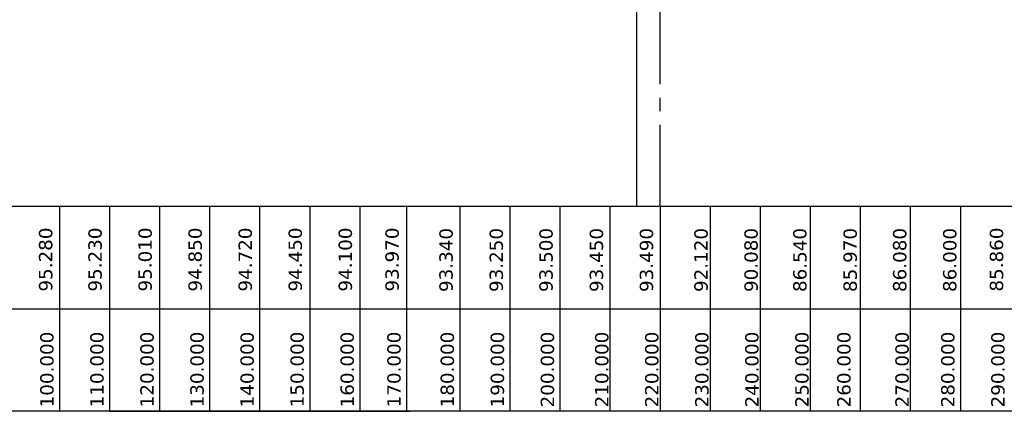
# Model space of a CAD drawing. Header units: feet. Extents: x -7746059455 to -3872629402, y -13315170765 to -6657188523.
# Tile 16 of 52: x -3873309925 to -3873291483, y -6657593310 to -6657585975. Entities that reach past the tile are written whole.
import ezdxf

# ---------------------------------------------------------------- set-up
doc = ezdxf.new("R2010")
doc.units = ezdxf.units.FT
doc.header["$MEASUREMENT"] = 0
doc.linetypes.add('CENTER2', pattern=[28.575, 19.05, -3.175, 3.175, -3.175])
for name, color, linetype in [('CHAINAGE', 7, 'Continuous'), ('GROUND_LVL', 114, 'Continuous'), ('TEX', 6, 'Continuous')]:
    doc.layers.add(name, color=color, linetype=linetype)
doc.styles.get("Standard").update_dxf_attribs({"font": 'verdana.ttf', "height": 264})

msp = doc.modelspace()

# ---------------------------------------------------------------- linework, layer by layer
at = {"layer": 'CHAINAGE', "color": 3}
for p, q in [((-3873309180.761878, -6657589468.75837), (-3873309180.761878, -6657593310)), ((-3873308243.261876, -6657589468.75837), (-3873308243.261876, -6657593310)), ((-3873307305.762083, -6657589467.511102), (-3873307305.762083, -6657593308.752731)), ((-3873306368.26229, -6657589468.75837), (-3873306368.26229, -6657593310)), ((-3873305430.762498, -6657589468.75837), (-3873305430.762498, -6657593310)), ((-3873304493.262706, -6657589468.134736), (-3873304493.262706, -6657593309.376366)), ((-3873303555.762913, -6657589468.75837), (-3873303555.762913, -6657593310)), ((-3873302679.999999, -6657589468.134736), (-3873302679.999999, -6657593309.376366)), ((-3873301680.761878, -6657589468.75837), (-3873301680.761878, -6657593310)), ((-3873300743.261878, -6657589468.75837), (-3873300743.261878, -6657593310)), ((-3873299805.761878, -6657589468.75837), (-3873299805.761878, -6657593310)), ((-3873298868.261878, -6657589468.75837), (-3873298868.261878, -6657593310)), ((-3873297930.761878, -6657589468.75837), (-3873297930.761878, -6657593310)), ((-3873296993.261878, -6657589468.75837), (-3873296993.261878, -6657593310)), ((-3873296055.761878, -6657589468.75837), (-3873296055.761878, -6657593310)), ((-3873295118.261879, -6657589468.75837), (-3873295118.261879, -6657593310)), ((-3873294180.761878, -6657589468.75837), (-3873294180.761878, -6657593310)), ((-3873293243.261878, -6657589468.75837), (-3873293243.261878, -6657593309.999999)), ((-3873292305.761878, -6657589468.758368), (-3873292305.761878, -6657593309.999999)), ((-3873324770, -6657591389.379185), (-3873289493.261878, -6657591389.379183))]:
    msp.add_line(p, q, dxfattribs=at)
msp.add_lwpolyline([(-3873289493.261878, -6657593310), (-3873324770, -6657593309.999999), (-3873324770, -6657589468.75837), (-3873289493.261878, -6657589468.758366)], dxfattribs=at)
at = {"layer": 'GROUND_LVL', "ltscale": 20}
msp.add_line((-3873302618.261876, -6657589468.75837), (-3873302180.761876, -6657589468.75837), dxfattribs=at)
at = {"layer": 'TEX', "ltscale": 20}
for p, q in [((-3873298368.261878, -6657589468.758367), (-3873298368.261878, -6657570686.785849)), ((-3873308243.261876, -6657593310), (-3873307618.261876, -6657593310)), ((-3873307618.261876, -6657593310), (-3873306993.261876, -6657593310)), ((-3873306993.261876, -6657593310), (-3873306368.261876, -6657593310)), ((-3873306368.261878, -6657593309.999999), (-3873305743.261878, -6657593309.999999)), ((-3873305743.261878, -6657593309.999999), (-3873306368.261878, -6657593309.999999)), ((-3873305743.261878, -6657593309.999999), (-3873305118.261878, -6657593309.999999)), ((-3873305118.261878, -6657593309.999999), (-3873304493.261878, -6657593309.999999)), ((-3873304493.261878, -6657593310), (-3873303868.261878, -6657593310)), ((-3873303868.261878, -6657593310), (-3873303868.261878, -6657593310)), ((-3873303868.261878, -6657593310), (-3873303243.261878, -6657593310)), ((-3873303243.261878, -6657593310), (-3873302618.261878, -6657593309.999999))]:
    msp.add_line(p, q, dxfattribs=at)
at = {"layer": 'TEX', "linetype": 'CENTER2', "ltscale": 80}
msp.add_line((-3873297930.761878, -6657589468.758367), (-3873297930.761878, -6657570686.258367), dxfattribs=at)
at = {"layer": 'TEX', "color": 3, "ltscale": 20}
for p, q in [((-3873300743.261878, -6657589468.75837), (-3873300368.261878, -6657589468.75837)), ((-3873308243.261876, -6657591389.379185), (-3873307305.762083, -6657591390.002819)), ((-3873307305.762083, -6657591388.75555), (-3873306368.26229, -6657591389.379185)), ((-3873307305.762083, -6657591389.379185), (-3873306368.26229, -6657591390.002819)), ((-3873307305.762083, -6657591389.379185), (-3873306368.26229, -6657591390.002819)), ((-3873306837.012187, -6657591389.067368), (-3873305899.512394, -6657591389.691002)), ((-3873306368.26229, -6657591389.379185), (-3873305430.762498, -6657591390.002819)), ((-3873305899.512394, -6657591389.067368), (-3873304962.012602, -6657591389.691002)), ((-3873305899.512394, -6657591389.067368), (-3873304962.012602, -6657591389.691002)), ((-3873305899.512394, -6657591389.067368), (-3873304962.012602, -6657591389.691002)), ((-3873305430.762498, -6657591389.379185), (-3873304493.262705, -6657591390.002819)), ((-3873305430.762498, -6657591389.379185), (-3873304493.262705, -6657591390.002819)), ((-3873304962.012602, -6657591389.067368), (-3873304024.512809, -6657591389.691002)), ((-3873304493.262705, -6657591389.379185), (-3873303555.762913, -6657591390.002819)), ((-3873304024.512809, -6657591389.067368), (-3873303087.013017, -6657591389.691002))]:
    msp.add_line(p, q, dxfattribs=at)

# ---------------------------------------------------------------- texts
at = {"layer": 'CHAINAGE', "color": 241}
for s, p in [('95.280', (-3873309313.887283, -6657591067.939089)), ('95.230', (-3873308388.866483, -6657591067.939089)), ('95.010', (-3873307451.36669, -6657591066.69182)), ('94.850', (-3873306513.866898, -6657591067.939089)), ('94.720', (-3873305576.367105, -6657591067.939089)), ('94.450', (-3873304638.867313, -6657591067.315454)), ('94.100', (-3873303701.36752, -6657591067.939089)), ('93.970', (-3873302825.604606, -6657591067.315454)), ('85.860', (-3873291504.213636, -6657591067.939087)), ('93.340', (-3873301814.403553, -6657591075.448275)), ('93.250', (-3873300873.818169, -6657591075.448275)), ('93.500', (-3873299942.213779, -6657591075.448275)), ('93.450', (-3873298998.381886, -6657591075.448275)), ('93.490', (-3873298060.881886, -6657591075.448275)), ('92.120', (-3873297038.655469, -6657591075.448273)), ('90.080', (-3873296101.155469, -6657591075.448275)), ('86.540', (-3873295187.242972, -6657591075.448275)), ('85.970', (-3873294245.142061, -6657591075.448275)), ('86.080', (-3873293317.2229, -6657591075.448275)), ('86.000', (-3873292380.017135, -6657591075.448275))]:
    msp.add_text(s, height=250, rotation=90, dxfattribs=at).set_placement(p)
at = {"layer": 'CHAINAGE', "color": 241, "char_height": 250, "width": 1234.1875, "attachment_point": 7, "rotation": 90}
for s, insert in [('100.000', (-3873309285.981647, -6657593236.855745)), ('110.000', (-3873308348.481647, -6657593236.855745)), ('\\pxt2;120.000', (-3873307410.981854, -6657593235.608477)), ('130.000', (-3873306473.482062, -6657593236.855745)), ('140.000', (-3873305535.982269, -6657593236.855745)), ('150.000', (-3873304598.482477, -6657593236.232111)), ('160.000', (-3873303660.982684, -6657593236.855745)), ('170.000', (-3873302785.21977, -6657593236.232111)), ('180.000', (-3873301785.981647, -6657593236.855745)), ('190.000', (-3873300848.481647, -6657593236.855745)), ('200.000', (-3873299910.981647, -6657593236.855745)), ('210.000', (-3873298893.481647, -6657593236.855745)), ('220.000', (-3873297955.981647, -6657593236.855745)), ('230.000', (-3873297018.481647, -6657593236.855745)), ('240.000', (-3873296080.981647, -6657593236.855745)), ('250.000', (-3873295143.481649, -6657593236.855745)), ('260.000', (-3873294357.502654, -6657593236.855745)), ('270.000', (-3873293268.481647, -6657593236.855745)), ('280.000', (-3873292410.981647, -6657593236.855743)), ('290.000', (-3873291473.481647, -6657593236.855743))]:
    msp.add_mtext(s, dxfattribs=dict(at, insert=insert))

doc.saveas('drawing.dxf')
